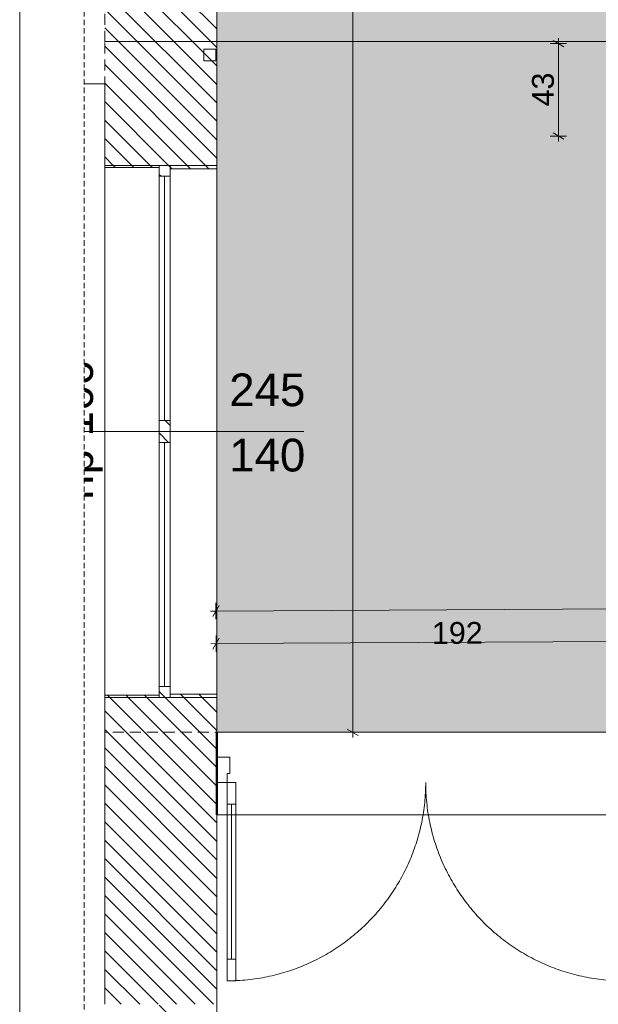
# Model space of a CAD drawing. Extents: x 180 to 6240, y 54 to 2910.
# Tile 2 of 17: x 180 to 712, y 654 to 1559. Entities that reach past the tile are written whole.
import ezdxf
from ezdxf.xclip import XClip

# ---------------------------------------------------------------- set-up
doc = ezdxf.new("R2010")
doc.units = 0
doc.header["$MEASUREMENT"] = 0
doc.header["$XCLIPFRAME"] = 0
doc.linetypes.add('Przerywana długa', pattern=[78, 50, -28])
for name, color, linetype in [('220-A Ściany', 7, 'Continuous'), ('280-A Dachy Powłoki', 7, 'Continuous'), ('300-W Płytki podłogi', 7, 'Continuous'), ('399-W Wymiary i opisy', 7, 'Continuous'), ('420-K Ściany', 7, 'Continuous'), ('440-K Słupy', 7, 'Continuous'), ('460-K Stropy', 7, 'Continuous'), ('460-K Stropy - wymieniane warstwy', 7, 'Continuous'), ('810-G Ogólne', 7, 'Continuous'), ('820-G Rysunki Obrazki', 7, 'Continuous'), ('840-G Znaczniki ogólne', 7, 'Continuous')]:
    doc.layers.add(name, color=color, linetype=linetype)
doc.styles.add('STYL_AUTOMATYCZNY_2', font='arial.ttf')
doc.styles.add('STYL_AUTOMATYCZNY_3', font='arial.ttf')
pattern_1 = [(135, (4271.063, -7264.17), (8.485281, 8.485281), [])]

# ---------------------------------------------------------------- blocks, each defined once
blk = doc.blocks.new('*X2')
at = {"layer": '300-W Płytki podłogi', "linetype": 'Continuous', "lineweight": 25}
blk.add_hatch(color=150, dxfattribs=at).paths.add_polyline_path([(361.16, 903.83), (4372.06, 903.83), (4372.06, 1531.83), (5174.06, 1531.83), (5174.06, 2343.83), (425.16, 2343.83), (425.16, 2301.83), (361.16, 2301.83)])
blk = doc.blocks.new('Rysunek_1_1', base_point=(4271.06, -7264.17))
at = {"layer": '420-K Ściany', "linetype": 'Continuous', "lineweight": 13}
h = blk.add_hatch(dxfattribs=at)
h.set_pattern_fill('Ściany_istniejące_0001', color=8, style=0, pattern_type=2)
h.set_pattern_definition(pattern_1)
h.paths.add_polyline_path([(258.16, 1424.83), (361.16, 1424.83), (361.16, 1812.83), (258.16, 1812.83)])
h.paths.add_polyline_path([(360.16, 1520.83), (349.16, 1520.83), (349.16, 1531.83), (360.16, 1531.83)], flags=0)
h = blk.add_hatch(dxfattribs=at)
h.set_pattern_fill('Ściany_istniejące_0001', color=8, style=0, pattern_type=2)
h.set_pattern_definition(pattern_1)
h.paths.add_polyline_path([(258.16, 1424.83), (258.16, 1422.83), (308.16, 1422.83), (308.16, 1424.83), (260.16, 1424.83)])
h = blk.add_hatch(dxfattribs=at)
h.set_pattern_fill('Ściany_istniejące_0001', color=8, style=0, pattern_type=2)
h.set_pattern_definition(pattern_1)
h.paths.add_polyline_path([(318.16, 1424.83), (308.16, 1424.83), (308.16, 1414.83), (318.16, 1414.83)])
h = blk.add_hatch(dxfattribs=at)
h.set_pattern_fill('Ściany_istniejące_0001', color=8, style=0, pattern_type=2)
h.set_pattern_definition(pattern_1)
h.paths.add_polyline_path([(361.16, 1421.83), (361.16, 1424.83), (358.16, 1424.83), (318.16, 1424.83), (318.16, 1421.83)])
h = blk.add_hatch(dxfattribs=at)
h.set_pattern_fill('Ściany_istniejące_0001', color=8, style=0, pattern_type=2)
h.set_pattern_definition(pattern_1)
h.paths.add_polyline_path([(308.16, 1180.33), (318.16, 1180.33), (318.16, 1190.33), (308.16, 1190.33)])
h = blk.add_hatch(dxfattribs=at)
h.set_pattern_fill('Ściany_istniejące_0001', color=8, style=0, pattern_type=2)
h.set_pattern_definition(pattern_1)
h.paths.add_polyline_path([(318.16, 1180.33), (308.16, 1180.33), (308.16, 1170.33), (318.16, 1170.33)])
h = blk.add_hatch(dxfattribs=at)
h.set_pattern_fill('Ściany_istniejące_0001', color=8, style=0, pattern_type=2)
h.set_pattern_definition(pattern_1)
h.paths.add_polyline_path([(308.16, 935.83), (318.16, 935.83), (318.16, 945.83), (308.16, 945.83)])
h = blk.add_hatch(dxfattribs=at)
h.set_pattern_fill('Ściany_istniejące_0001', color=8, style=0, pattern_type=2)
h.set_pattern_definition(pattern_1)
h.paths.add_polyline_path([(258.16, 937.83), (258.16, 935.83), (260.16, 935.83), (308.16, 935.83), (308.16, 937.83)])
h = blk.add_hatch(dxfattribs=at)
h.set_pattern_fill('Ściany_istniejące_0001', color=8, style=0, pattern_type=2)
h.set_pattern_definition(pattern_1)
h.paths.add_polyline_path([(258.16, 935.83), (258.16, 653.83), (361.16, 653.83), (361.16, 935.83)])
h = blk.add_hatch(dxfattribs=at)
h.set_pattern_fill('Ściany_istniejące_0001', color=8, style=0, pattern_type=2)
h.set_pattern_definition(pattern_1)
h.paths.add_polyline_path([(361.16, 935.83), (361.16, 938.83), (318.16, 938.83), (318.16, 935.83), (358.16, 935.83)])
h = blk.add_hatch(dxfattribs=at)
h.set_pattern_fill('Ściany_istniejące_0001', color=8, style=0, pattern_type=2)
h.set_pattern_definition(pattern_1)
h.paths.add_polyline_path([(318.16, 653.83), (308.16, 653.83), (308.16, 643.83), (318.16, 643.83)])
at = {"layer": '440-K Słupy', "linetype": 'Continuous', "lineweight": 13}
h = blk.add_hatch(dxfattribs=at)
h.set_pattern_fill('Ściany_istniejące_0001', color=8, style=0, pattern_type=2)
h.set_pattern_definition(pattern_1)
h.paths.add_polyline_path([(349.16, 1520.83), (360.16, 1520.83), (360.16, 1531.83), (349.16, 1531.83)])
at = {"layer": '220-A Ściany', "color": 230, "linetype": 'Continuous', "lineweight": 13, "ltscale": 0.2}
blk.add_line((258.16, 1499.83), (239.32, 1499.83), dxfattribs=at)
at = {"layer": '280-A Dachy Powłoki', "color": 7, "linetype": 'Przerywana długa', "lineweight": 13, "ltscale": 0.2, "flags": 128}
for points in [[(258.16, 1538.58), (258.16, 2343.83)], [(258.16, 903.83), (258.16, 1538.58)], [(258.16, 1538.58), (5174.06, 1538.58)], [(4346.07, 1538.58), (258.16, 1538.58)], [(5174.06, 903.83), (258.16, 903.83)]]:
    blk.add_lwpolyline(points, dxfattribs=at)
at = {"layer": '300-W Płytki podłogi', "color": 150, "linetype": 'Continuous', "lineweight": 5, "ltscale": 0.2, "flags": 128}
blk.add_lwpolyline([(361.16, 903.83), (361.16, 2301.83), (425.16, 2301.83), (425.16, 2343.83), (5174.06, 2343.83), (5174.06, 1531.83), (4372.06, 1531.83), (4372.06, 903.83)], close=True, dxfattribs=at)
at = {"layer": '399-W Wymiary i opisy', "color": 154, "linetype": 'Continuous', "lineweight": 13, "ltscale": 0.2}
for p, q in [((486.04, 903.83), (486.04, 2343.83)), ((680.06, 1533.94), (670.06, 1539.72)), ((675.06, 1536.83), (675.06, 1541.72)), ((682.56, 1536.83), (667.56, 1536.83)), ((675.06, 1451.83), (675.06, 1536.83)), ((682.56, 1451.83), (667.56, 1451.83)), ((670.06, 1454.72), (680.06, 1448.94)), ((675.06, 1446.94), (675.06, 1451.83)), ((4371.29, 1038.3), (360.29, 1015.3)), ((360.25, 1022.8), (360.33, 1007.8)), ((360.29, 1015.3), (355.4, 1015.27)), ((363.15, 1020.31), (357.43, 1010.28)), ((363.32, 990.31), (357.61, 980.28)), ((360.42, 992.8), (360.51, 977.8)), ((744.58, 987.5), (360.46, 985.3)), ((360.46, 985.3), (355.57, 985.27)), ((481.04, 906.72), (491.04, 900.94)), ((493.54, 903.83), (478.54, 903.83)), ((486.04, 898.94), (486.04, 903.83))]:
    blk.add_line(p, q, dxfattribs=at)
at = {"layer": '420-K Ściany', "color": 7, "linetype": 'Continuous', "lineweight": 13, "ltscale": 0.2}
for p, q in [((258.16, 1424.83), (258.16, 1422.83)), ((258.16, 1424.83), (258.16, 1422.83)), ((308.16, 1422.83), (258.16, 1422.83)), ((258.16, 937.83), (258.16, 1422.83)), ((308.16, 1422.83), (258.16, 1422.83)), ((260.16, 1424.83), (308.16, 1424.83)), ((308.16, 1424.83), (308.16, 1422.83)), ((308.16, 1424.83), (318.16, 1424.83)), ((308.16, 1414.83), (308.16, 1424.83)), ((308.16, 1424.83), (318.16, 1424.83)), ((308.16, 1424.83), (318.16, 1424.83)), ((318.16, 1424.83), (318.16, 1421.83)), ((358.16, 1424.83), (318.16, 1424.83)), ((318.16, 1424.83), (318.16, 1414.83)), ((318.16, 1421.83), (361.16, 1421.83)), ((318.16, 1421.83), (361.16, 1421.83)), ((361.16, 1424.83), (361.16, 1421.83)), ((361.16, 1424.83), (361.16, 1421.83)), ((361.16, 938.83), (361.16, 1421.83)), ((318.16, 1414.83), (308.16, 1414.83)), ((308.16, 1190.33), (308.16, 1414.83)), ((313.16, 1190.33), (313.16, 1414.83)), ((318.16, 1414.83), (318.16, 1190.33)), ((308.16, 1180.33), (308.16, 1190.33)), ((308.16, 1190.33), (318.16, 1190.33)), ((318.16, 1190.33), (318.16, 1180.33)), ((308.16, 1170.33), (308.16, 1180.33)), ((318.16, 1180.33), (318.16, 1170.33)), ((318.16, 1170.33), (308.16, 1170.33)), ((308.16, 945.83), (308.16, 1170.33)), ((313.16, 945.83), (313.16, 1170.33)), ((318.16, 1170.33), (318.16, 945.83)), ((308.16, 935.83), (308.16, 945.83)), ((308.16, 945.83), (318.16, 945.83)), ((318.16, 945.83), (318.16, 935.83)), ((308.16, 937.83), (258.16, 937.83)), ((258.16, 935.83), (258.16, 937.83)), ((258.16, 935.83), (258.16, 937.83)), ((308.16, 937.83), (258.16, 937.83)), ((260.16, 935.83), (308.16, 935.83)), ((308.16, 935.83), (308.16, 937.83)), ((308.16, 935.83), (318.16, 935.83)), ((308.16, 935.83), (318.16, 935.83)), ((308.16, 935.83), (318.16, 935.83)), ((318.16, 938.83), (361.16, 938.83)), ((318.16, 935.83), (318.16, 938.83)), ((318.16, 938.83), (361.16, 938.83)), ((358.16, 935.83), (318.16, 935.83)), ((361.16, 935.83), (361.16, 938.83)), ((361.16, 935.83), (361.16, 938.83)), ((361.06, 880.83), (361.06, 903.83)), ((361.06, 857.83), (361.06, 880.83)), ((361.06, 827.83), (361.06, 857.83)), ((370.66, 837.83), (370.66, 857.83)), ((370.66, 857.83), (378.66, 857.83)), ((378.66, 857.83), (378.66, 837.83)), ((378.66, 837.83), (370.66, 837.83)), ((374.66, 695.43), (374.66, 837.83)), ((370.66, 675.43), (370.66, 695.43)), ((370.66, 695.43), (378.66, 695.43)), ((378.66, 695.43), (378.66, 675.43)), ((378.66, 675.43), (370.66, 675.43))]:
    blk.add_line(p, q, dxfattribs=at)
at = {"layer": '420-K Ściany', "color": 7, "linetype": 'Continuous', "lineweight": 15, "ltscale": 0.2}
blk.add_line((441.16, 1180.33), (239.32, 1180.33), dxfattribs=at)
at = {"layer": '420-K Ściany', "color": 7, "linetype": 'Continuous', "lineweight": 50, "ltscale": 0.2}
for p, q in [((361.06, 880.83), (361.06, 903.83)), ((361.06, 857.83), (361.06, 880.83)), ((361.06, 857.83), (361.06, 880.83)), ((361.06, 827.83), (361.06, 857.83))]:
    blk.add_line(p, q, dxfattribs=at)
at = {"layer": '420-K Ściany', "color": 7, "linetype": 'Continuous', "lineweight": 20, "ltscale": 0.2}
for p, q in [((361.06, 857.83), (361.06, 880.83)), ((361.06, 880.83), (373.06, 880.83)), ((373.06, 880.83), (373.06, 865.83)), ((373.06, 865.83), (370.66, 865.83)), ((370.66, 865.83), (370.66, 857.83)), ((370.66, 857.83), (361.06, 857.83))]:
    blk.add_line(p, q, dxfattribs=at)
at = {"layer": '420-K Ściany', "color": 7, "linetype": 'Continuous', "lineweight": 13, "ltscale": 0.2, "flags": 128}
for points in [[(361.16, 1424.83), (361.16, 1812.83)], [(258.16, 1499.83), (258.16, 1424.83)], [(258.16, 1424.83), (361.16, 1424.83)], [(258.16, 935.83), (258.16, 653.83)], [(361.16, 935.83), (258.16, 935.83)], [(361.16, 903.83), (361.16, 935.83)], [(361.16, 653.83), (361.16, 827.83)]]:
    blk.add_lwpolyline(points, dxfattribs=at)
for points in [[(370.66, 695.43), (370.66, 837.83), (374.66, 837.83), (374.66, 695.43)], [(374.66, 695.43), (374.66, 837.83), (378.66, 837.83), (378.66, 695.43)]]:
    blk.add_lwpolyline(points, close=True, dxfattribs=at)
at = {"layer": '420-K Ściany', "color": 7, "linetype": 'Continuous', "lineweight": 13, "ltscale": 0.2}
for centre, start, end in [((370.66, 857.83), 270, 0), ((735.46, 857.83), 180, 270)]:
    blk.add_arc(centre, 182.4, start, end, dxfattribs=at)
at = {"layer": '440-K Słupy', "color": 7, "linetype": 'Continuous', "lineweight": 13, "ltscale": 0.2, "flags": 128}
blk.add_lwpolyline([(349.16, 1520.83), (360.16, 1520.83), (360.16, 1531.83), (349.16, 1531.83)], close=True, dxfattribs=at)
at = {"layer": '460-K Stropy', "color": 7, "linetype": 'Continuous', "lineweight": 13, "ltscale": 0.2, "flags": 128}
blk.add_lwpolyline([(361.16, 297.99), (361.16, 827.83), (5174.06, 827.83), (5174.06, 743.83), (5297.96, 743.83)], dxfattribs=at)
at = {"layer": '460-K Stropy - wymieniane warstwy', "color": 94, "linetype": 'Continuous', "lineweight": 0, "ltscale": 0.2, "flags": 128}
blk.add_lwpolyline([(361.16, 903.83), (4372.06, 903.83), (4372.06, 1531.83), (5174.06, 1531.83), (5174.06, 2343.83), (4489.06, 2343.83), (361.16, 2343.83)], close=True, dxfattribs=at)
at = {"color": 7, "linetype": 'Continuous', "lineweight": 13, "ltscale": 0.2}
blk.add_blockref('*X2', (0, 0), dxfattribs=at)
at = {"layer": '399-W Wymiary i opisy', "color": 154, "linetype": 'Continuous', "lineweight": 13, "char_height": 20, "attachment_point": 7, "style": 'STYL_AUTOMATYCZNY_2'}
for s, insert, width, rotation in [('\\A1;{\\pql;\\fArial|b0|i0|c238|p0;\\W1.000000;43}', (671.06, 1479.08), 30.509, 90), ('\\A1;{\\pql;\\fArial|b0|i0|c238|p0;\\W1.000000;192}', (558.84, 984.74), 45.7634, 0.32854)]:
    blk.add_mtext(s, dxfattribs=dict(at, insert=insert, width=width, rotation=rotation))
at = {"layer": '420-K Ściany', "color": 7, "linetype": 'Continuous', "lineweight": 5, "char_height": 30, "attachment_point": 7, "style": 'STYL_AUTOMATYCZNY_3'}
for s, insert in [('\\A1;{\\pql;\\pt0;\\fArial|b0|i0|c238|p0;\\W1.000000;245\\fArial|b0|i0|c238|p0;\\W1.000000;\\A1{\\H.66x;\\S^  ;}\\fArial|b0|i0|c238|p0;\\W1.000000;\\fArial|b0|i0|c238|p0;\\W1.000000;}', (372.52, 1194.83)), ('\\A1;{\\pql;\\pt0;\\fArial|b0|i0|c238|p0;\\W1.000000;140\\fArial|b0|i0|c238|p0;\\W1.000000;\\A1{\\H.66x;\\S^  ;}\\fArial|b0|i0|c238|p0;\\W1.000000;\\fArial|b0|i0|c238|p0;\\W1.000000;}', (372.52, 1134.83))]:
    blk.add_mtext(s, dxfattribs=dict(at, insert=insert))
at = {"layer": '420-K Ściany', "color": 7, "linetype": 'Continuous', "lineweight": 5, "insert": (256.34, 1117.41), "char_height": 30, "attachment_point": 7, "rotation": 90, "style": 'STYL_AUTOMATYCZNY_3'}
blk.add_mtext('\\A1;{\\pql;\\pt0;\\fArial|b0|i0|c238|p0;\\W1.000000;hp 166\\fArial|b0|i0|c238|p0;\\W1.000000;\\A1{\\H.66x;\\S^  ;}\\fArial|b0|i0|c238|p0;\\W1.000000;\\fArial|b0|i0|c238|p0;\\W1.000000;}', dxfattribs=at)

msp = doc.modelspace()

# ---------------------------------------------------------------- linework, layer by layer
at = {"layer": '810-G Ogólne', "color": 7, "linetype": 'Continuous', "lineweight": 13, "ltscale": 0.1}
msp.add_line((180, 60), (180, 2910), dxfattribs=at)
at = {"layer": '840-G Znaczniki ogólne', "color": 8, "linetype": 'Przerywana długa', "lineweight": 13, "ltscale": 0.1}
msp.add_lwpolyline([(239.32, 2697.17), (5076, 2697.17), (5076, 2429.83), (5297.96, 2429.83), (5297.96, 297.99), (239.32, 297.99)], close=True, dxfattribs=at)

# ---------------------------------------------------------------- block references
at = {"layer": '820-G Rysunki Obrazki', "color": 7, "linetype": 'Continuous', "lineweight": 13, "ltscale": 0.1}
ref = msp.add_blockref('Rysunek_1_1', (4271.06, -7264.17), dxfattribs=at)
XClip(ref).set_block_clipping_path([(239.3222180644, 297.9939572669), (5297.9618786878, 297.9939572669), (5297.9618786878, 2429.8300772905), (5076.0038870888, 2429.8300772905), (5076.0038870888, 2697.1691597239), (239.3222180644, 2697.1691597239)])

doc.saveas('drawing.dxf')
